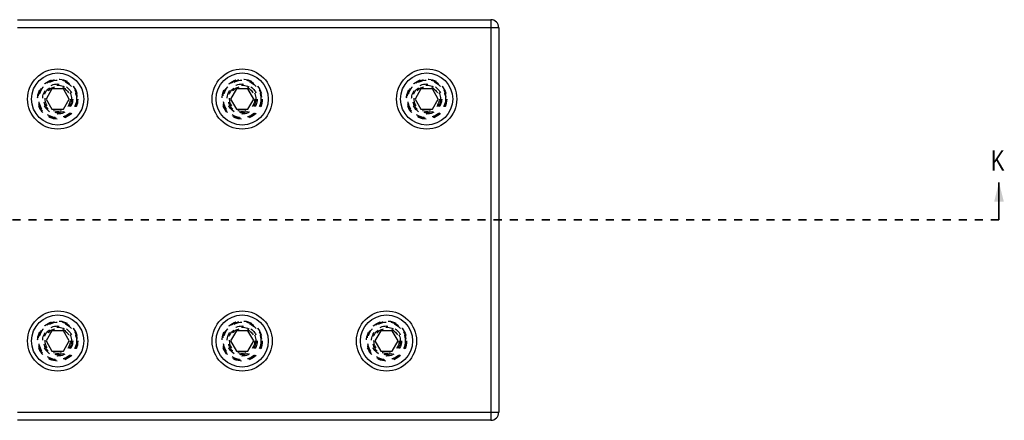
# Model space of a CAD drawing. Header units: inches. Extents: x 1772 to 2706, y -534 to -52.
# Tile 183 of 256: x 1919.15 to 1931.43, y -440.35 to -435.35. Entities that reach past the tile are written whole.
import ezdxf

# ---------------------------------------------------------------- set-up
doc = ezdxf.new("R2010")
doc.units = ezdxf.units.IN
doc.header["$LTSCALE"] = 0.5
doc.header["$MEASUREMENT"] = 0
doc.linetypes.add('HIDDEN', pattern=[0.225, 0.15, -0.075])
doc.linetypes.add('PHANTOM', pattern=[0.25, 0.125, -0.025, 0.025, -0.025, 0.025, -0.025])
doc.layers.add('SID-M-H', color=4, linetype='HIDDEN')
doc.layers.add('SID-M-S', color=105, linetype='Continuous')
doc.styles.add('SLDTEXTSTYLE0', font='TXT', dxfattribs={"width": 0.595745})

msp = doc.modelspace()

# ---------------------------------------------------------------- linework, layer by layer
at = {"color": 7, "linetype": 'Continuous', "lineweight": 35}
msp.add_line((1931.36397, -437.85102), (1931.36397, -437.38102), dxfattribs=at)
at = {"color": 7, "linetype": 'PHANTOM', "lineweight": 35}
msp.add_line((1931.36397, -437.85102), (1866.92985, -437.85102), dxfattribs=at)
at = {"color": 7, "linetype": 'Continuous', "lineweight": 35}
msp.add_solid([(1931.36397, -437.38102), (1931.30397, -437.62102), (1931.42397, -437.62102)], dxfattribs=at)
at = {"layer": 'SID-M-H'}
for centre, radius in [((1919.62841, -436.34102), 0.2505), ((1919.62841, -436.34102), 0.25), ((1919.62841, -436.34102), 0.24219), ((1919.62841, -436.34102), 0.23438), ((1921.92841, -436.34102), 0.2505), ((1921.92841, -436.34102), 0.25), ((1921.92841, -436.34102), 0.24219), ((1921.92841, -436.34102), 0.23438), ((1924.22841, -436.34102), 0.2505), ((1924.22841, -436.34102), 0.25), ((1924.22841, -436.34102), 0.24219), ((1924.22841, -436.34102), 0.23438), ((1919.62841, -436.34102), 0.1875), ((1919.62841, -436.34102), 0.17188), ((1919.62841, -436.34102), 0.15625), ((1921.92841, -436.34102), 0.1875), ((1921.92841, -436.34102), 0.17187), ((1921.92841, -436.34102), 0.15625), ((1924.22841, -436.34102), 0.1875), ((1924.22841, -436.34102), 0.17188), ((1924.22841, -436.34102), 0.15625), ((1919.62841, -439.36102), 0.2505), ((1919.62841, -439.36102), 0.25), ((1919.62841, -439.36102), 0.24219), ((1919.62841, -439.36102), 0.23438), ((1919.62841, -439.36102), 0.1875), ((1919.62841, -439.36102), 0.17187), ((1919.62841, -439.36102), 0.15625), ((1921.92841, -439.36102), 0.2505), ((1921.92841, -439.36102), 0.25), ((1921.92841, -439.36102), 0.24219), ((1921.92841, -439.36102), 0.23438), ((1921.92841, -439.36102), 0.1875), ((1921.92841, -439.36102), 0.17187), ((1921.92841, -439.36102), 0.15625), ((1923.72841, -439.36102), 0.2505), ((1923.72841, -439.36102), 0.25), ((1923.72841, -439.36102), 0.24219), ((1923.72841, -439.36102), 0.23438), ((1923.72841, -439.36102), 0.1875), ((1923.72841, -439.36102), 0.17187), ((1923.72841, -439.36102), 0.15625)]:
    msp.add_circle(centre, radius, dxfattribs=at)
at = {"layer": 'SID-M-S'}
for p, q in [((1919.12841, -435.35102), (1925.02841, -435.35102)), ((1925.02841, -435.35102), (1925.02841, -440.35102)), ((1925.12841, -435.45102), (1919.12841, -435.45102)), ((1925.12841, -435.45102), (1925.12841, -440.25102)), ((1919.55624, -436.21602), (1919.48407, -436.34102)), ((1919.70058, -436.21602), (1919.55624, -436.21602)), ((1919.77274, -436.34102), (1919.70058, -436.21602)), ((1921.85624, -436.21602), (1921.78407, -436.34102)), ((1922.00058, -436.21602), (1921.85624, -436.21602)), ((1922.07274, -436.34102), (1922.00058, -436.21602)), ((1924.15624, -436.21602), (1924.08407, -436.34102)), ((1924.30058, -436.21602), (1924.15624, -436.21602)), ((1924.37274, -436.34102), (1924.30058, -436.21602)), ((1919.48407, -436.34102), (1919.55624, -436.46602)), ((1919.70058, -436.46602), (1919.77274, -436.34102)), ((1921.78407, -436.34102), (1921.85624, -436.46602)), ((1922.00058, -436.46602), (1922.07274, -436.34102)), ((1924.08407, -436.34102), (1924.15624, -436.46602)), ((1924.30058, -436.46602), (1924.37274, -436.34102)), ((1919.55624, -436.46602), (1919.70058, -436.46602)), ((1921.85624, -436.46602), (1922.00058, -436.46602)), ((1924.15624, -436.46602), (1924.30058, -436.46602)), ((1919.55624, -439.23602), (1919.48407, -439.36102)), ((1919.70058, -439.23602), (1919.55624, -439.23602)), ((1919.77274, -439.36102), (1919.70058, -439.23602)), ((1921.85624, -439.23602), (1921.78407, -439.36102)), ((1922.00058, -439.23602), (1921.85624, -439.23602)), ((1922.07274, -439.36102), (1922.00058, -439.23602)), ((1923.65624, -439.23602), (1923.58407, -439.36102)), ((1923.80058, -439.23602), (1923.65624, -439.23602)), ((1923.87274, -439.36102), (1923.80058, -439.23602)), ((1919.48407, -439.36102), (1919.55624, -439.48602)), ((1919.70058, -439.48602), (1919.77274, -439.36102)), ((1921.78407, -439.36102), (1921.85624, -439.48602)), ((1922.00058, -439.48602), (1922.07274, -439.36102)), ((1923.58407, -439.36102), (1923.65624, -439.48602)), ((1923.80058, -439.48602), (1923.87274, -439.36102)), ((1919.55624, -439.48602), (1919.70058, -439.48602)), ((1921.85624, -439.48602), (1922.00058, -439.48602)), ((1923.65624, -439.48602), (1923.80058, -439.48602)), ((1919.12841, -440.25102), (1925.12841, -440.25102)), ((1925.02841, -440.35102), (1919.12841, -440.35102))]:
    msp.add_line(p, q, dxfattribs=at)
for centre, radius in [((1919.62841, -436.34102), 0.375), ((1919.62841, -436.34102), 0.325), ((1921.92841, -436.34102), 0.375), ((1921.92841, -436.34102), 0.325), ((1924.22841, -436.34102), 0.375), ((1924.22841, -436.34102), 0.325), ((1919.62841, -439.36102), 0.375), ((1919.62841, -439.36102), 0.325), ((1921.92841, -439.36102), 0.375), ((1921.92841, -439.36102), 0.325), ((1923.72841, -439.36102), 0.375), ((1923.72841, -439.36102), 0.325)]:
    msp.add_circle(centre, radius, dxfattribs=at)
for centre, start, end in [((1925.02841, -435.45102), 0, 90), ((1925.02841, -440.25102), 270, 0)]:
    msp.add_arc(centre, 0.1, start, end, dxfattribs=at)

# ---------------------------------------------------------------- texts
at = {"color": 7, "style": 'SLDTEXTSTYLE0', "width": 0.75}
msp.add_text('K', height=0.25, dxfattribs=at).set_placement((1931.26616, -437.23329))

doc.saveas('drawing.dxf')
